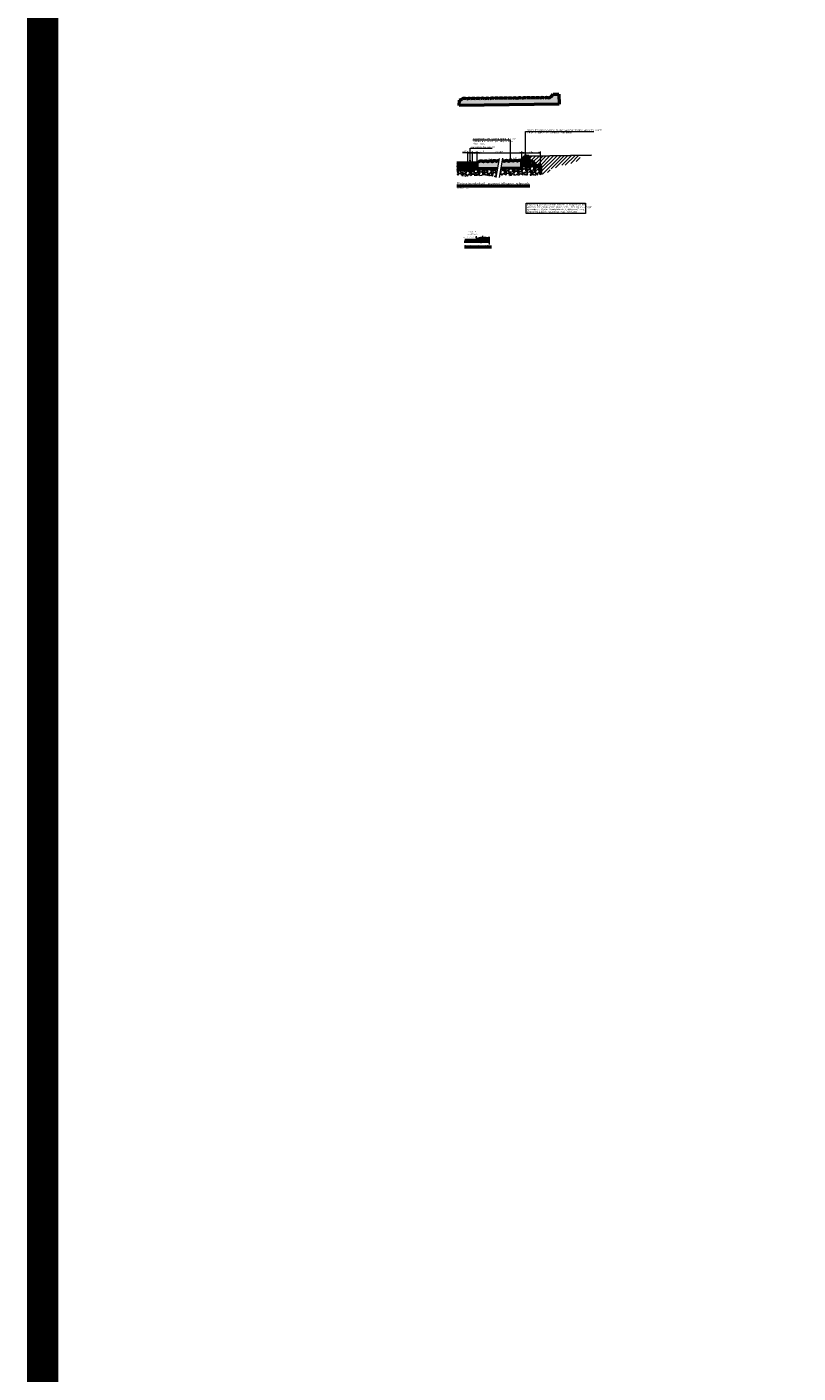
# Model space of a CAD drawing. Header units: metres. Extents: x -699 to 2316, y -1199 to 781.
# Tile 34 of 256: x 378 to 403, y -532 to -489. Entities that reach past the tile are written whole.
import ezdxf
from ezdxf.enums import TextEntityAlignment as Align

# ---------------------------------------------------------------- set-up
doc = ezdxf.new("R2010")
doc.units = ezdxf.units.M
doc.header["$PDMODE"] = 1
doc.linetypes.add('XX-CENTER', pattern=[8, 5, -1, 1, -1])
for name, color, linetype, lineweight in [('B-WE-GW-BERM-GD', 90, 'Continuous', 25), ('N-WA-VH-VERHARDING_ASFALT-A-20', 252, 'Continuous', 18), ('N-WE-VH-KANTVERHARDING-GD', 210, 'Continuous', 50), ('N-WE-VH-VERHARDING_BETON-AD-20', 252, 'Continuous', 18), ('X-XX-AL-M', 7, 'Continuous', 18), ('X-XX-AL-T25', 7, 'Continuous', 25), ('X-XX-AL-T50', 130, 'Continuous', 50), ('X-XX-AL-VERWIJZING_DOORSNEDE-G', 7, 'XX-CENTER', 18)]:
    doc.layers.add(name, color=color, linetype=linetype, lineweight=lineweight)
doc.styles.add('NLCS-ISO', font='NLCS-ISO.ttf')
doc.styles.add('NLCS-ISO Standaard', font='NLCS-ISO.ttf')
doc.dimstyles.new('NLCS-M10-T25-Pijl-A', dxfattribs={"dimtxt": 0.025, "dimasz": 0.01875, "dimexe": 0.02, "dimexo": 0.02, "dimgap": 0.007, "dimtad": 1, "dimlfac": -1, "dimzin": 0, "dimdsep": 46, "dimtxsty": 'NLCS-ISO Standaard', "dimblk": 'Pijl', "dimblk1": 'Pijl', "dimblk2": 'Pijl', "dimcen": 2.5, "dimdle": 2, "dimclrd": 256, "dimclre": 256, "dimclrt": 256, "dimadec": 0, "dimazin": 0, "dimtfac": 1, "dimtofl": 0, "dimtmove": 0, "dimatfit": 3, "dimldrblk": 'Pijl', "dimfxl": 1, "dimtolj": 1, "dimtzin": 0, "dimlwd": 18, "dimlwe": 18, "dimarcsym": 0})
doc.dimstyles.new('NLCS-M20-T25-Pijl-A', dxfattribs={"dimtxt": 0.05, "dimasz": 0.0375, "dimexe": 0.04, "dimexo": 0.04, "dimgap": 0.014, "dimtad": 1, "dimlfac": -1, "dimzin": 0, "dimdsep": 46, "dimtxsty": 'NLCS-ISO Standaard', "dimblk": 'Pijl', "dimblk1": 'Pijl', "dimblk2": 'Pijl', "dimcen": 2.5, "dimdle": 2, "dimclrd": 256, "dimclre": 256, "dimclrt": 256, "dimadec": 0, "dimazin": 0, "dimtfac": 1, "dimtofl": 0, "dimtmove": 0, "dimatfit": 3, "dimldrblk": 'Pijl', "dimfxl": 1, "dimtolj": 1, "dimtzin": 0, "dimlwd": 18, "dimlwe": 18, "dimarcsym": 0})
pattern_1 = [(198.34967, (392.379445, -495.05166), (-2.17278758, -0.73558925), [0.025629, -2.5372875]), (155.30657, (392.355119, -495.059729), (2.080700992, -0.965808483), [0.0439804, -4.35405]), (102.84727, (392.315161, -495.041355), (0.618285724, -2.7636699), [0.031011, -3.0701025]), (237.61057, (392.2270325, -495.045971), (2.051101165, 3.216421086), [0.0400504, -3.96498]), (263.17057, (392.205579, -495.07979), (0.303663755, 2.45781441), [0.0392726, -3.887985]), (327.61057, (392.200909, -495.118784), (-3.216421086, 2.051101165), [0.0400504, -3.96498]), (8.03107, (392.234728, -495.140238), (-3.094739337, -0.429728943), [0.0529645, -5.2434825]), (42.59217, (392.287173, -495.132838), (3.232872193, 2.981821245), [0.050004, -4.9503975]), (91.76647, (392.323986, -495.098997), (-0.098662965, 2.906179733), [0.040186, -3.9784125]), (145.5733, (392.322747, -495.05883), (1.72660614, -1.20259475), [0.0458785, -2.2480425]), (192.73427, (392.284904, -495.0328923), (-3.023480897, -0.68954217), [0.059331, -5.87376]), (109.151, (392.38997, -495.140962), (-0.59307493, 1.65315671), [0.02025, -2.004795]), (141.80607, (392.383326, -495.121832), (1.963394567, -1.55668784), [0.038526, -3.814095]), (195.337, (392.35305, -495.09801), (-0.094278, -0.165535), [0.026941, -0.242467]), (173.5355, (392.352773, -495.071546), (1.0162354, -0.140322), [0.014508, -1.436295]), (262.1383, (392.338358, -495.069913), (0.1173002, 0.5908838), [0.020517, -1.00536]), (1.3007, (392.33555, -495.090238), (0.6851614, 0.04823545), [0.033324, -1.0774725]), (131.902, (392.368866, -495.08948), (0.2367919, -0.3540916), [0.024097, -0.578317]), (346.72637, (392.242347, -495.015232), (1.938185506, -0.446180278), [0.0337566, -3.34191]), (40.68307, (392.275202, -495.022982), (-1.69919883, -1.443770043), [0.02832, -2.803665]), (263.5355, (392.387722, -495.056374), (0.140322, 1.0162354), [0.029016, -1.42179]), (313.94737, (392.384455, -495.085206), (-1.372516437, 1.439388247), [0.0337566, -3.34191]), (309.7809, (392.183895, -495.117863), (-0.63911954, 0.80246207), [0.032553, -1.5950775]), (265.11197, (392.204724, -495.14288), (0.209388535, 2.29227499), [0.0272754, -2.70027]), (37.1383, (392.2951, -495.222852), (0.80246492, 0.63912024), [0.029016, -1.42179]), (347.69087, (392.31823, -495.205334), (-2.52906812, 0.563479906), [0.031934, -3.16143]), (39.7809, (392.213987, -495.176656), (-0.80246207, -0.63911954), [0.016276, -1.61136]), (71.6468, (392.285167, -495.217195), (0.2115781, 0.7564158), [0.009714, -0.96165]), (136.3007, (392.288226, -495.207976), (0.40232716, -0.44837004), [0.039273, -0.746179]), (156.34587, (392.259832, -495.180843), (1.74962577, -0.777247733), [0.036395, -3.603105]), (274.027, (392.327066, -495.105136), (0.0230215, 0.4253481), [0.027474, -0.659383]), (323.49407, (392.3289954, -495.132542), (2.62553867, -1.933804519), [0.047967, -4.7487]), (31.2823, (392.36755, -495.161078), (-1.32208553, -0.78162966), [0.019613, -1.941705]), (60.337, (392.38431, -495.1509), (-0.071257, 0.259813), [0.01143, -0.17907]), (90.59327, (392.25935, -495.173992), (0.002190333, -1.535857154), [0.026465, -2.6200425]), (18.34967, (392.259076, -495.147528), (2.17278758, 0.73558925), [0.051258, -2.51166]), (330.337, (392.30773, -495.1314), (0.259813, 0.071257), [0.04953, -0.14097]), (295.64167, (392.350767, -495.155904), (-0.99539851, 2.10152726), [0.030121, -2.9819475]), (224.3915, (392.363802, -495.183058), (-0.54264982, -0.56786299), [0.027737, -1.3591275]), (177.98287, (392.343981, -495.202462), (-4.087948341, 0.135937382), [0.045161, -4.4709375]), (145.76297, (392.298848, -495.200872), (-2.057677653, 1.391153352), [0.047777, -4.729935]), (145.76297, (392.298848, -495.200872), (-2.057677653, 1.391153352), [0.047777, -4.729935])]
pattern_2 = [(90, (387.59096, -428.66874), (-0.047625, -2e-14), []), (90, (387.614773, -428.64493), (-0.047625, -2e-14), [0, -0.047625])]

# ---------------------------------------------------------------- blocks, each defined once
blk = doc.blocks.new('Pijl')
h = blk.add_hatch(color=256)
h.paths.add_polyline_path([(0, 0), (-1.8, 0.4), (-1.8, 0)])
h.paths.add_polyline_path([(-1.8, 0), (-1.8, -0.4), (0, 0)])
for p, q in [((-1.9, 0), (0, 0)), ((0, 0), (-1.8, 0.4)), ((-1.8, 0.4), (-1.8, -0.4)), ((0, 0), (-1.8, -0.4))]:
    blk.add_line(p, q)
blk = doc.blocks.new('*D443')
at = {"layer": 'Defpoints', "color": 0, "transparency": 16777216}
for p in [(393.05, -496.255), (393.05, -496.281), (393.123, -496.255)]:
    blk.add_point(p, dxfattribs=at)
at = {"layer": 'X-XX-AL-M', "lineweight": 18, "transparency": 16777216}
for p, q in [((393.05, -496.236), (393.05, -496.173)), ((393.103, -496.255), (393.03, -496.255)), ((393.05, -496.3), (393.05, -496.319))]:
    blk.add_line(p, q, dxfattribs=at)
at = {"layer": 'X-XX-AL-M', "lineweight": 18, "transparency": 16777216, "xscale": 0.01875, "yscale": 0.01875, "zscale": 0.01875}
for p, rotation in [((393.05, -496.255), 270), ((393.05, -496.281), 90)]:
    blk.add_blockref('Pijl', p, dxfattribs=dict(at, rotation=rotation))
at = {"layer": 'X-XX-AL-M', "transparency": 16777216, "insert": (393.031, -496.195), "char_height": 0.025, "attachment_point": 5, "rotation": 90, "style": 'NLCS-ISO Standaard'}
blk.add_mtext('\\A1;25', dxfattribs=at)
blk = doc.blocks.new('*D444')
at = {"layer": 'Defpoints', "color": 0, "transparency": 16777216}
for p in [(392.85, -496.258), (392.85, -496.307), (392.983, -496.258)]:
    blk.add_point(p, dxfattribs=at)
at = {"layer": 'X-XX-AL-M', "lineweight": 18, "transparency": 16777216}
for p, q in [((392.85, -496.239), (392.85, -496.176)), ((392.963, -496.258), (392.83, -496.258)), ((392.85, -496.326), (392.85, -496.344))]:
    blk.add_line(p, q, dxfattribs=at)
at = {"layer": 'X-XX-AL-M', "lineweight": 18, "transparency": 16777216, "xscale": 0.01875, "yscale": 0.01875, "zscale": 0.01875}
for p, rotation in [((392.85, -496.258), 270), ((392.85, -496.307), 90)]:
    blk.add_blockref('Pijl', p, dxfattribs=dict(at, rotation=rotation))
at = {"layer": 'X-XX-AL-M', "transparency": 16777216, "insert": (392.83, -496.198), "char_height": 0.025, "attachment_point": 5, "rotation": 90, "style": 'NLCS-ISO Standaard'}
blk.add_mtext('\\A1;50', dxfattribs=at)
blk = doc.blocks.new('115-225X240')
blk.add_lwpolyline([(-0.22, 0.115), (-0.225, 0.11), (-0.225, -0.125), (0, -0.125), (0, 0), (-0.104, 0.109, 0.204693), (-0.119, 0.115)], format="xyb", close=True)
blk = doc.blocks.new('*D445')
at = {"layer": 'Defpoints', "color": 0, "transparency": 16777216}
for p in [(394.298, -493.517), (392.872, -493.832), (394.298, -493.743)]:
    blk.add_point(p, dxfattribs=at)
at = {"layer": 'X-XX-AL-M', "lineweight": 18, "transparency": 16777216}
for p, q in [((392.872, -493.792), (392.872, -493.477)), ((392.909, -493.517), (394.261, -493.517)), ((394.298, -493.703), (394.298, -493.477))]:
    blk.add_line(p, q, dxfattribs=at)
at = {"layer": 'X-XX-AL-M', "lineweight": 18, "transparency": 16777216, "xscale": 0.03750000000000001, "yscale": 0.03750000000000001, "zscale": 0.03750000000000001, "rotation": 180}
blk.add_blockref('Pijl', (392.872, -493.517), dxfattribs=at)
at = {"layer": 'X-XX-AL-M', "lineweight": 18, "transparency": 16777216, "xscale": 0.03750000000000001, "yscale": 0.03750000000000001, "zscale": 0.03750000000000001}
blk.add_blockref('Pijl', (394.298, -493.517), dxfattribs=at)
at = {"layer": 'X-XX-AL-M', "transparency": 16777216, "insert": (393.585, -493.478), "char_height": 0.05, "attachment_point": 5, "style": 'NLCS-ISO Standaard'}
blk.add_mtext('\\A1;variabel', dxfattribs=at)
blk = doc.blocks.new('*D446')
at = {"layer": 'Defpoints', "color": 0, "transparency": 16777216}
for p in [(394.898, -493.517), (394.298, -493.743), (394.898, -493.918)]:
    blk.add_point(p, dxfattribs=at)
at = {"layer": 'X-XX-AL-M', "lineweight": 18, "transparency": 16777216}
for p, q in [((394.298, -493.703), (394.298, -493.477)), ((394.336, -493.517), (394.861, -493.517)), ((394.898, -493.878), (394.898, -493.477))]:
    blk.add_line(p, q, dxfattribs=at)
at = {"layer": 'X-XX-AL-M', "lineweight": 18, "transparency": 16777216, "xscale": 0.03750000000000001, "yscale": 0.03750000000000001, "zscale": 0.03750000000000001, "rotation": 180}
blk.add_blockref('Pijl', (394.298, -493.517), dxfattribs=at)
at = {"layer": 'X-XX-AL-M', "lineweight": 18, "transparency": 16777216, "xscale": 0.03750000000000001, "yscale": 0.03750000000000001, "zscale": 0.03750000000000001}
blk.add_blockref('Pijl', (394.898, -493.517), dxfattribs=at)
at = {"layer": 'X-XX-AL-M', "transparency": 16777216, "insert": (394.598, -493.478), "char_height": 0.05, "attachment_point": 5, "style": 'NLCS-ISO Standaard'}
blk.add_mtext('\\A1;0.60', dxfattribs=at)
blk = doc.blocks.new('*D447')
at = {"layer": 'Defpoints', "color": 0, "transparency": 16777216}
for p in [(392.872, -493.517), (392.722, -493.825), (392.872, -493.832)]:
    blk.add_point(p, dxfattribs=at)
at = {"layer": 'X-XX-AL-M', "lineweight": 18, "transparency": 16777216}
for p, q in [((392.722, -493.785), (392.722, -493.477)), ((392.759, -493.517), (392.834, -493.517)), ((392.872, -493.792), (392.872, -493.477)), ((392.872, -493.517), (393.101, -493.517))]:
    blk.add_line(p, q, dxfattribs=at)
at = {"layer": 'X-XX-AL-M', "lineweight": 18, "transparency": 16777216, "xscale": 0.03750000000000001, "yscale": 0.03750000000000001, "zscale": 0.03750000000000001, "rotation": 180}
blk.add_blockref('Pijl', (392.722, -493.517), dxfattribs=at)
at = {"layer": 'X-XX-AL-M', "lineweight": 18, "transparency": 16777216, "xscale": 0.03750000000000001, "yscale": 0.03750000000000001, "zscale": 0.03750000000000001}
blk.add_blockref('Pijl', (392.872, -493.517), dxfattribs=at)
at = {"layer": 'X-XX-AL-M', "transparency": 16777216, "insert": (393.037, -493.478), "char_height": 0.05, "attachment_point": 5, "style": 'NLCS-ISO Standaard'}
blk.add_mtext('\\A1;0.15', dxfattribs=at)
blk = doc.blocks.new('*D448')
at = {"layer": 'Defpoints', "color": 0, "transparency": 16777216}
for p in [(392.572, -493.517), (392.572, -493.828), (392.722, -493.825)]:
    blk.add_point(p, dxfattribs=at)
at = {"layer": 'X-XX-AL-M', "lineweight": 18, "transparency": 16777216}
for p, q in [((392.572, -493.517), (392.404, -493.517)), ((392.572, -493.788), (392.572, -493.477)), ((392.684, -493.517), (392.609, -493.517)), ((392.722, -493.785), (392.722, -493.477))]:
    blk.add_line(p, q, dxfattribs=at)
at = {"layer": 'X-XX-AL-M', "lineweight": 18, "transparency": 16777216, "xscale": 0.03750000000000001, "yscale": 0.03750000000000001, "zscale": 0.03750000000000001, "rotation": 180}
blk.add_blockref('Pijl', (392.572, -493.517), dxfattribs=at)
at = {"layer": 'X-XX-AL-M', "lineweight": 18, "transparency": 16777216, "xscale": 0.03750000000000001, "yscale": 0.03750000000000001, "zscale": 0.03750000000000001}
blk.add_blockref('Pijl', (392.722, -493.517), dxfattribs=at)
at = {"layer": 'X-XX-AL-M', "transparency": 16777216, "insert": (392.468, -493.478), "char_height": 0.05, "attachment_point": 5, "style": 'NLCS-ISO Standaard'}
blk.add_mtext('\\A1;0.15', dxfattribs=at)
blk = doc.blocks.new('Leicon rotonde element')
at = {"layer": 'N-WE-VH-VERHARDING_BETON-AD-20'}
h = blk.add_hatch(dxfattribs=at)
h.set_pattern_fill('AVH-BETON-SO', color=254, scale=0.02, style=0, pattern_type=2)
h.set_pattern_definition([(45, (0.019953, 0.019977), (0, 0.0848528), [0.0028284, -0.0410122, 0, -0.0410122]), (45, (0.02457, 0.018063), (0, 0.0848528), [0.0028284, -0.0410122, 0, -0.0410122]), (337.5, (0.02195, 0.02198), (-5e-11, -0.0848528), [0.005, -0.0299718, 0, -0.02991766]), (337.5, (0.01995, 0.01998), (-5e-11, -0.0848528), [0.005, -0.0299718, 0, -0.02991766]), (60, (-5e-05, -2e-05), (-0.04, 0.069282), [0.00375, -0.038125, 0, -0.038125]), (120, (-5e-05, -2e-05), (-0.08, 2e-10), [0.00375, -0.038125, 0, -0.038125]), (0, (-0.00192, 0.003224), (0.04, 0.069282), [0.00375, -0.038125, 0, -0.038125])])
h.paths.add_polyline_path([(3.18, 0.183), (3.174, 0.192), (2.992, 0.189), (2.985, 0.183, -0.193914), (2.846, 0.073, 0.160162), (2.716, 0.067, 0.214147), (2.57, 0.065, 0.214319), (2.423, 0.063, 0.214253), (2.277, 0.06, 0.200051), (2.13, 0.06, 0.185708), (1.984, 0.058, 0.214337), (1.838, 0.056, 0.214267), (1.691, 0.054, 0.214166), (1.545, 0.052, 0.20006), (1.399, 0.052, 0.185701), (1.252, 0.05, 0.214248), (1.106, 0.048, 0.214165), (0.959, 0.046, 0.211181), (0.811, 0.044, 0.1945), (0.66, 0.044, 0.185847), (0.514, 0.042, 0.211181), (0.366, 0.04, 0.185847), (0.219, 0.037, 0.211181), (0.071, 0.035), (0, 0), (-0.013, -0.171), (3.189, -0.132)])
at = {"layer": 'N-WE-VH-KANTVERHARDING-GD'}
for p, q in [((-0.013, -0.171), (0, 0)), ((0, 0), (0.071, 0.035)), ((2.985, 0.183), (2.992, 0.189)), ((2.992, 0.189), (3.174, 0.192)), ((3.174, 0.192), (3.18, 0.183)), ((3.18, 0.183), (3.189, -0.132)), ((3.189, -0.132), (-0.013, -0.171))]:
    blk.add_line(p, q, dxfattribs=at)
for centre, radius, start, end in [((0.147, -0.131), 0.184, 66.9596, 114.6567), ((0.295, -0.152), 0.204, 69.759, 111.8705), ((0.442, -0.127), 0.184, 66.9596, 114.6567), ((0.59, -0.147), 0.204, 69.759, 111.8705), ((0.736, -0.142), 0.201, 67.9864, 112.0128), ((0.888, -0.123), 0.184, 66.9596, 114.6567), ((1.035, -0.116), 0.179, 66.6439, 114.9955), ((1.181, -0.114), 0.179, 66.6294, 115.0002), ((1.328, -0.139), 0.204, 69.7796, 111.8597), ((1.472, -0.123), 0.19, 67.3731, 112.6261), ((1.62, -0.11), 0.179, 66.6439, 114.9955), ((1.767, -0.108), 0.179, 66.6285, 115.0011), ((1.913, -0.106), 0.179, 66.6251, 115.0143), ((2.06, -0.131), 0.204, 69.7788, 111.8606), ((2.204, -0.115), 0.19, 67.3747, 112.6245), ((2.352, -0.101), 0.179, 66.6294, 115.0002), ((2.499, -0.099), 0.179, 66.6259, 115.0134), ((2.645, -0.097), 0.179, 66.6448, 114.9945), ((2.79, -0.127), 0.208, 74.5712, 110.9684), ((2.779, 0.301), 0.238, 286.2831, 330.1802)]:
    blk.add_arc(centre, radius, start, end, dxfattribs=at)

msp = doc.modelspace()

# ---------------------------------------------------------------- hatches: boundary and pattern name
at = {"layer": 'N-WA-VH-VERHARDING_ASFALT-A-20'}
h = msp.add_hatch(dxfattribs=at)
h.set_pattern_fill('GB-GRONDAANVULLEN', color=256, scale=0.02, style=0, pattern_type=2)
h.set_pattern_definition([(45, (392.22686, -494.547955), (-0.0565685, 0.0565685), [])])
h.paths.add_polyline_path([(395.5476, -493.9162), (395.746, -493.9162), (395.9508, -493.8074), (396.1237, -493.7755), (396.1928, -493.5951), (394.5231, -493.6285), (394.5231, -493.6335), (394.5231, -493.7685), (394.6231, -493.7685), (394.7231, -493.8685), (394.7231, -493.9185), (394.8981, -493.9185), (394.8981, -494.2122), (395.1572, -494.1336), (395.2212, -494.0313), (395.4196, -493.9929)])
h = msp.add_hatch(dxfattribs=at)
h.set_pattern_fill('VD-SMAB', color=256, scale=0.508, style=0, pattern_type=2)
h.set_pattern_definition([(45, (387.59096, -428.66874), (-0.03367596, 0.03367596), []), (45, (387.624636, -428.66874), (-0.03367596, 0.03367596), [0, -0.047625])])
h.paths.add_polyline_path([(392.8615, -493.8671), (392.8615, -493.8321), (392.2269, -493.8453), (392.2269, -493.8803)])
h = msp.add_hatch(dxfattribs=at)
h.set_pattern_fill('VD-OAB', color=256, scale=0.5, angle=45, style=0, pattern_type=2)
h.set_pattern_definition([(90, (387.59096, -428.66874), (-0.0625, -2e-14), [])])
h.paths.add_polyline_path([(392.8615, -493.9121), (392.8615, -493.8671), (392.2269, -493.8803), (392.2269, -493.9253)])
h = msp.add_hatch(dxfattribs=at)
h.set_pattern_fill('VD-STAB', color=256, scale=0.508, angle=45, style=0, pattern_type=2)
h.set_pattern_definition(pattern_2)
h.paths.add_polyline_path([(392.8715, -493.9718), (392.8715, -493.9118), (392.2269, -493.9253), (392.2269, -493.9853)])
h = msp.add_hatch(dxfattribs=at)
h.set_pattern_fill('VD-STAB', color=256, scale=0.508, angle=45, style=0, pattern_type=2)
h.set_pattern_definition(pattern_2)
h.paths.add_polyline_path([(392.8715, -494.0328), (392.8715, -494.0219), (392.8715, -493.9718), (392.2269, -493.9853), (392.2269, -494.0463)])
h = msp.add_hatch(dxfattribs=at)
h.set_pattern_fill('GRAVEL', color=256, scale=0.0075, angle=360, style=0)
h.set_pattern_definition(pattern_1)
h.paths.add_polyline_path([(392.5382, -494.2748), (392.6867, -494.2415), (392.8812, -494.2543), (393.0808, -494.2288), (393.4423, -494.2697), (393.4798, -494.2638), (393.5201, -494.0089), (392.8715, -494.0219), (392.8715, -494.0328), (392.2269, -494.0463), (392.2285, -494.2057), (392.2592, -494.2543), (392.3795, -494.239)])
h = msp.add_hatch(color=254, dxfattribs=at)
h.paths.add_polyline_path([(393.2114, -493.8029, 0.2320964), (393.1994, -493.7899, 0.2), (393.0841, -493.7929, 0.2215832), (393.073, -493.8057, -0.7500202), (393.0714, -493.8057, 0.2320964), (393.0594, -493.7927, 0.2112426), (392.9382, -493.7985), (392.8715, -493.8318), (392.8715, -494.0219), (393.5201, -494.0089), (393.5577, -493.7716, 0.0929051), (393.504, -493.7845, 0.2215832), (393.4929, -493.7973, -0.7500202), (393.4913, -493.7973, 0.2320964), (393.4793, -493.7843, 0.2), (393.364, -493.7873, 0.2215832), (393.3529, -493.8001, -0.7500202), (393.3513, -493.8001, 0.2320964), (393.3394, -493.7871, 0.2), (393.224, -493.7901, 0.2215832), (393.213, -493.8029, -0.7500202)])
h.paths.add_polyline_path([(394.2981, -493.9934), (394.2981, -493.8685), (394.2981, -493.7815, -0.3428944), (394.2973, -493.7809, 0.2320964), (394.2853, -493.768, 0.2002528), (394.1699, -493.7712, 0.2201213), (394.159, -493.784, -0.7500202), (394.1574, -493.784, 0.2320964), (394.1454, -493.771, 0.2), (394.0301, -493.774, 0.2215832), (394.019, -493.7868, -0.7500202), (394.0174, -493.7868, 0.2320964), (394.0054, -493.7738, 0.2), (393.8901, -493.7768, 0.2215832), (393.879, -493.7896, -0.7500202), (393.8774, -493.7896, 0.2320964), (393.8655, -493.7766, 0.2), (393.7501, -493.7796, 0.2215832), (393.7391, -493.7924, -0.7500202), (393.7375, -493.7924, 0.2320964), (393.7255, -493.7794, 0.1051413), (393.6639, -493.7695), (393.6263, -494.0068)])
h = msp.add_hatch(dxfattribs=at)
h.set_pattern_fill('GRAVEL', color=256, scale=0.0075, angle=360, style=0)
h.set_pattern_definition(pattern_1)
h.paths.add_polyline_path([(394.8981, -493.9185), (394.2981, -493.9185), (394.2981, -493.9934), (393.6263, -494.0068), (393.5923, -494.2216), (393.6654, -494.2298), (393.8318, -494.2298), (394.0013, -494.2482), (394.2139, -494.2236), (394.4204, -494.2267), (394.7101, -494.2421), (394.8981, -494.2134)])
h = msp.add_hatch(color=254, dxfattribs=at)
edge = h.paths.add_edge_path()
edge.add_line((394.5181, -493.6285), (394.5231, -493.6335))
edge.add_line((394.5231, -493.6335), (394.5231, -493.8685))
edge.add_line((394.5231, -493.8685), (394.2981, -493.8685))
edge.add_line((394.2981, -493.8685), (394.2981, -493.7435))
edge.add_line((394.2981, -493.7435), (394.4022, -493.6346))
edge.add_arc((394.4167, -493.6485), 0.02, 90, 136.27303, ccw=False)
edge.add_line((394.4167, -493.6285), (394.5181, -493.6285))
h = msp.add_hatch(dxfattribs=at)
h.set_pattern_fill('ANSI31', color=256, scale=0.1, angle=225, style=0)
h.set_pattern_definition([(270, (387.59096, -428.668741), (0.0125, 5e-15), [])])
h.paths.add_polyline_path([(394.5231, -493.8685), (394.2981, -493.8685), (394.2981, -493.9185), (394.5298, -493.9185)])
h = msp.add_hatch(dxfattribs=at)
h.set_pattern_fill('TRIANG', color=256, scale=0.1, angle=315, style=0)
h.set_pattern_definition([(15, (387.59096, -428.66874), (0.009705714, 0.036222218), [0.01875, -0.01875]), (75, (387.59096, -428.66874), (-0.026516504, 0.026516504), [0.01875, -0.01875]), (315, (387.595813, -428.65063), (0.036222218, 0.009705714), [0.01875, -0.01875])])
h.paths.add_polyline_path([(394.7231, -493.8685), (394.6231, -493.7685), (394.5231, -493.7685), (394.5231, -493.8685), (394.5298, -493.9185), (394.7231, -493.9185)])
h = msp.add_hatch(dxfattribs=at)
h.set_pattern_fill('VD-SMAB', color=256, scale=0.25, style=0, pattern_type=2)
h.set_pattern_definition([(45, (0, 0), (-0.0165728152, 0.0165728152), []), (45, (0.016573, 7e-15), (-0.0165728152, 0.0165728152), [0, -0.0234375])])
h.paths.add_polyline_path([(392.476, -496.3138), (392.476, -496.3829), (392.8491, -496.376), (392.8496, -496.3069)])
msp.add_hatch(color=254, dxfattribs=at).paths.add_polyline_path([(393.2595, -496.2521, 0.0990195), (393.2021, -496.2652, 0.2215832), (393.191, -496.2779, -0.7500202), (393.1894, -496.2779, 0.2320964), (393.1775, -496.265, 0.2), (393.0621, -496.268, 0.2215832), (393.0511, -496.2807, -0.7500202), (393.0495, -496.2807, 0.2320964), (393.0375, -496.2678, 0.2112426), (392.9163, -496.2735), (392.8496, -496.3069), (392.8496, -496.3993), (392.9221, -496.4016), (392.9705, -496.4023), (393.0003, -496.4039), (393.0408, -496.4), (393.0922, -496.4016), (393.1474, -496.4005), (393.1968, -496.397), (393.2325, -496.4028), (393.2595, -496.4035)])

# ---------------------------------------------------------------- linework, layer by layer
at = {"linetype": 'Continuous', "lineweight": 5}
msp.add_line((394.5231, -493.6335), (394.5231, -493.6285), dxfattribs=at)
at = {"const_width": 1}
msp.add_lwpolyline([(378.9828, -323.3944), (931.7474, -323.3944), (931.7474, -711.1164), (378.9828, -711.1164)], close=True, dxfattribs=at)
msp.add_lwpolyline([(378.9828, -323.3944), (931.7474, -323.3944), (931.7474, -711.1164), (378.9828, -711.1164)], close=True, dxfattribs=at)
at = {"layer": 'B-WE-GW-BERM-GD'}
msp.add_line((394.5231, -493.6285), (396.5211, -493.5885), dxfattribs=at)
at = {"layer": 'N-WE-VH-KANTVERHARDING-GD'}
for p, q in [((392.8615, -493.8321), (392.2269, -493.8453)), ((392.2269, -493.8803), (392.8615, -493.8671)), ((392.2269, -493.9253), (392.8715, -493.9118)), ((392.2269, -493.9853), (392.8715, -493.9718)), ((392.2269, -494.0463), (392.8715, -494.0328)), ((392.8715, -494.0219), (392.8715, -493.8318)), ((392.8715, -494.0219), (393.5201, -494.0089)), ((392.8715, -494.0219), (392.8715, -494.0328)), ((394.2981, -493.9185), (394.8981, -493.9185)), ((394.5231, -493.7685), (394.6231, -493.7685)), ((394.5231, -493.8685), (394.5298, -493.9185)), ((394.6231, -493.7685), (394.7231, -493.8685)), ((394.7231, -493.8685), (394.7231, -493.9185)), ((394.8981, -493.9185), (394.8981, -494.2122))]:
    msp.add_line(p, q, dxfattribs=at)
for points, const_width in [([(392.7215, -493.825), (392.5715, -493.8281)], 0.01), ([(392.6996, -496.304), (392.5496, -496.3072)], 0.005)]:
    msp.add_lwpolyline(points, dxfattribs=dict(at, const_width=const_width))
at = {"layer": 'N-WE-VH-KANTVERHARDING-GD', "const_width": 0.02, "flags": 128}
msp.add_lwpolyline([(392.8615, -493.8318), (392.8615, -493.9353)], dxfattribs=at)
at = {"layer": 'N-WE-VH-KANTVERHARDING-GD', "flags": 128}
for points in [[(393.5577, -493.7716, 0.0929051), (393.504, -493.7845, 0.2215832), (393.4929, -493.7973, -0.7500202), (393.4913, -493.7973, 0.2320964), (393.4793, -493.7843, 0.2), (393.364, -493.7873, 0.2215832), (393.3529, -493.8001, -0.7500202), (393.3513, -493.8001, 0.2320964), (393.3394, -493.7871, 0.2), (393.224, -493.7901, 0.2215832), (393.213, -493.8029, -0.7500202), (393.2114, -493.8029, 0.2320964), (393.1994, -493.7899, 0.2), (393.0841, -493.7929, 0.2215832), (393.073, -493.8057, -0.7500202), (393.0714, -493.8057, 0.2320964), (393.0594, -493.7927, 0.2112426), (392.9382, -493.7985), (392.8715, -493.8318)], [(394.2981, -493.7815, -0.3428944), (394.2973, -493.7809, 0.2320964), (394.2853, -493.768, 0.2000594), (394.17, -493.7712, 0.2215832), (394.159, -493.784, -0.7500202), (394.1574, -493.784, 0.2320964), (394.1454, -493.771, 0.2), (394.0301, -493.774, 0.2215832), (394.019, -493.7868, -0.7500202), (394.0174, -493.7868, 0.2320964), (394.0054, -493.7738, 0.2), (393.8901, -493.7768, 0.2215832), (393.879, -493.7896, -0.7500202), (393.8774, -493.7896, 0.2320964), (393.8655, -493.7766, 0.2), (393.7501, -493.7796, 0.2215832), (393.7391, -493.7924, -0.7500202), (393.7375, -493.7924, 0.2320964), (393.7255, -493.7794, 0.1051413), (393.6639, -493.7695)], [(393.2595, -496.2521, 0.0990195), (393.2021, -496.2652, 0.2215832), (393.191, -496.2779, -0.7500202), (393.1894, -496.2779, 0.2320964), (393.1775, -496.265, 0.2), (393.0621, -496.268, 0.2215832), (393.0511, -496.2807, -0.7500202), (393.0495, -496.2807, 0.2320964), (393.0375, -496.2678, 0.2112426), (392.9163, -496.2735), (392.8496, -496.3069)]]:
    msp.add_lwpolyline(points, format="xyb", dxfattribs=at)
for points in [[(393.6263, -494.0068), (394.2981, -493.9934), (394.2981, -493.9934), (394.2981, -493.8685)], [(392.8491, -496.3769), (392.8496, -496.3069), (392.476, -496.3138)]]:
    msp.add_lwpolyline(points, dxfattribs=at)
at = {"layer": 'N-WE-VH-KANTVERHARDING-GD', "color": 252, "const_width": 0.02, "flags": 128}
msp.add_lwpolyline([(392.8396, -496.3069), (392.8396, -496.3998)], dxfattribs=at)
at = {"layer": 'X-XX-AL-M'}
for points in [[(393.932, -493.7344), (393.9422, -493.6844), (393.9218, -493.6844), (393.932, -493.7344), (393.9252, -493.6844), (393.9286, -493.6844), (393.932, -493.7344), (393.9354, -493.6844), (393.9388, -493.6844), (393.932, -493.7344), (393.932, -493.1072), (392.7319, -493.1072)], [(394.4137, -493.6052), (394.4239, -493.5552), (394.4035, -493.5552), (394.4137, -493.6052), (394.4069, -493.5552), (394.4103, -493.5552), (394.4137, -493.6052), (394.4171, -493.5552), (394.4205, -493.5552), (394.4137, -493.6052), (394.4137, -492.8318), (396.6025, -492.8318)], [(392.6462, -493.8059), (392.6564, -493.7559), (392.636, -493.7559), (392.6462, -493.8059), (392.6394, -493.7559), (392.6428, -493.7559), (392.6462, -493.8059), (392.6496, -493.7559), (392.653, -493.7559), (392.6462, -493.8059), (392.6462, -493.3723), (393.3525, -493.3723)]]:
    msp.add_lwpolyline(points, dxfattribs=at)
msp.add_lwpolyline([(394.4372, -495.1241), (396.3347, -495.1241), (396.3347, -495.4595), (394.4372, -495.4595)], close=True, dxfattribs=at)
at = {"layer": 'X-XX-AL-VERWIJZING_DOORSNEDE-G', "ltscale": 0.5}
for p, q in [((393.5702, -493.6928), (393.4728, -494.3075)), ((393.6764, -493.6907), (393.579, -494.3054)), ((393.2595, -496.1986), (393.2595, -496.443))]:
    msp.add_line(p, q, dxfattribs=at)

# ---------------------------------------------------------------- block references
msp.add_blockref('Leicon rotonde element', (392.3065, -491.8352))
at = {"layer": 'N-WE-VH-KANTVERHARDING-GD', "xscale": -1}
msp.add_blockref('115-225X240', (394.2981, -493.7435), dxfattribs=at)

# ---------------------------------------------------------------- texts
at = {"layer": 'X-XX-AL-M', "style": 'NLCS-ISO Standaard'}
for s, p in [('cobblestone motief, printdiepte 25mm', (392.7386, -493.1698)), ('aanbrengen gefigureerd beton, dik 260', (392.7386, -493.0898)), ('stellen in specie met steunrug van beton', (394.4559, -492.8944)), ('aan te brengen rws-band 115/225x240 met deklaag van witte kwarts', (394.4559, -492.8144)), ('markering (getrokken)', (392.6801, -493.3549)), ('kleur: rood', (392.7386, -493.2448)), ('voorzien van gelijke print, kleur, aansluithelling en -hoogte', (394.4559, -495.2735)), ('toepassing prefab rotonde element is toegestaan mits', (394.4559, -495.1985)), ('bijvoorbeeld: Leicon Rammelstrook, Cobblestone rood,', (394.4559, -495.3485)), ('binnenring Luxovit, neusdetail: type Flevoland', (394.4559, -495.4235))]:
    msp.add_text(s, height=0.05, dxfattribs=at).set_placement(p)
at = {"layer": 'X-XX-AL-M', "style": 'NLCS-ISO'}
for s, height, rotation, p in [('1:50', 0.05, 1.14576, (393.2853, -493.7542)), ('1:50', 0.05, 1.14576, (394.0913, -493.7381)), ('1:2', 0.025, 26.56105, (392.8653, -496.2991))]:
    msp.add_text(s, height=height, rotation=rotation, dxfattribs=at).set_placement(p, align=Align.BOTTOM_CENTER)
at = {"layer": 'X-XX-AL-M', "char_height": 0.025, "attachment_point": 9, "style": 'NLCS-ISO Standaard'}
for s, insert in [('bitumenstrip (ESHA-las)', (392.7475, -496.228)), ('gefigureerd beton\\Pkleur: rood\\Pcobblestone-motief', (392.8784, -496.1318))]:
    msp.add_mtext(s, dxfattribs=dict(at, insert=insert))
at = {"layer": 'X-XX-AL-T25', "style": 'NLCS-ISO'}
for s, height, p in [('schaal 1:20', 0.05, (392.2269, -494.648)), ('schaal 1:10', 0.025, (392.4702, -496.5666))]:
    msp.add_text(s, height=height, dxfattribs=at).set_placement(p)
at = {"layer": 'X-XX-AL-T50', "style": 'NLCS-ISO'}
for s, height, p in [('%%uPrincipedetail overrijdbare strook', 0.1, (392.2269, -494.548)), ('%%uPrincipedetail aansluiting', 0.05, (392.4702, -496.5116))]:
    msp.add_text(s, height=height, dxfattribs=at).set_placement(p)

# ---------------------------------------------------------------- dimensions: what is measured, and where the dimension line sits
at = {"layer": 'X-XX-AL-M'}
for base, p2, picture, middle in [((392.5715, -493.517), (392.5715, -493.8281), '*D448', (392.468, -493.517)), ((392.8715, -493.517), (392.8715, -493.8318), '*D447', (393.037, -493.517))]:
    dim = msp.add_linear_dim(base=base, p1=(392.7215, -493.825), p2=p2, dimstyle='NLCS-M20-T25-Pijl-A', dxfattribs=at)
    dim.commit()
    dim.dimension.update_dxf_attribs({"geometry": picture, "text_midpoint": middle, "dimtype": 160})
dim = msp.add_linear_dim(base=(394.2981, -493.517), p1=(392.8715, -493.8318), p2=(394.2981, -493.7435), text='variabel', dimstyle='NLCS-M20-T25-Pijl-A', dxfattribs=at)
dim.commit()
dim.dimension.update_dxf_attribs({"geometry": '*D445', "text_midpoint": (393.5848, -493.478)})
dim = msp.add_linear_dim(base=(394.8981, -493.517), p1=(394.2981, -493.7435), p2=(394.8981, -493.9185), dimstyle='NLCS-M20-T25-Pijl-A', dxfattribs=at)
dim.commit()
dim.dimension.update_dxf_attribs({"geometry": '*D446', "text_midpoint": (394.5981, -493.478)})
dim = msp.add_linear_dim(base=(392.8496, -496.2577), p1=(392.8496, -496.3069), p2=(392.9834, -496.2577), angle=90, text='50', dimstyle='NLCS-M10-T25-Pijl-A', dxfattribs=at)
dim.commit()
dim.dimension.update_dxf_attribs({"geometry": '*D444', "text_midpoint": (392.8496, -496.1982), "dimtype": 160})
dim = msp.add_linear_dim(base=(393.0503, -496.2549), p1=(393.0503, -496.2813), p2=(393.1234, -496.2549), angle=90, text='25', dimstyle='NLCS-M10-T25-Pijl-A', dxfattribs=at)
dim.commit()
dim.dimension.update_dxf_attribs({"geometry": '*D443', "text_midpoint": (393.0308, -496.1954)})

doc.saveas('drawing.dxf')
